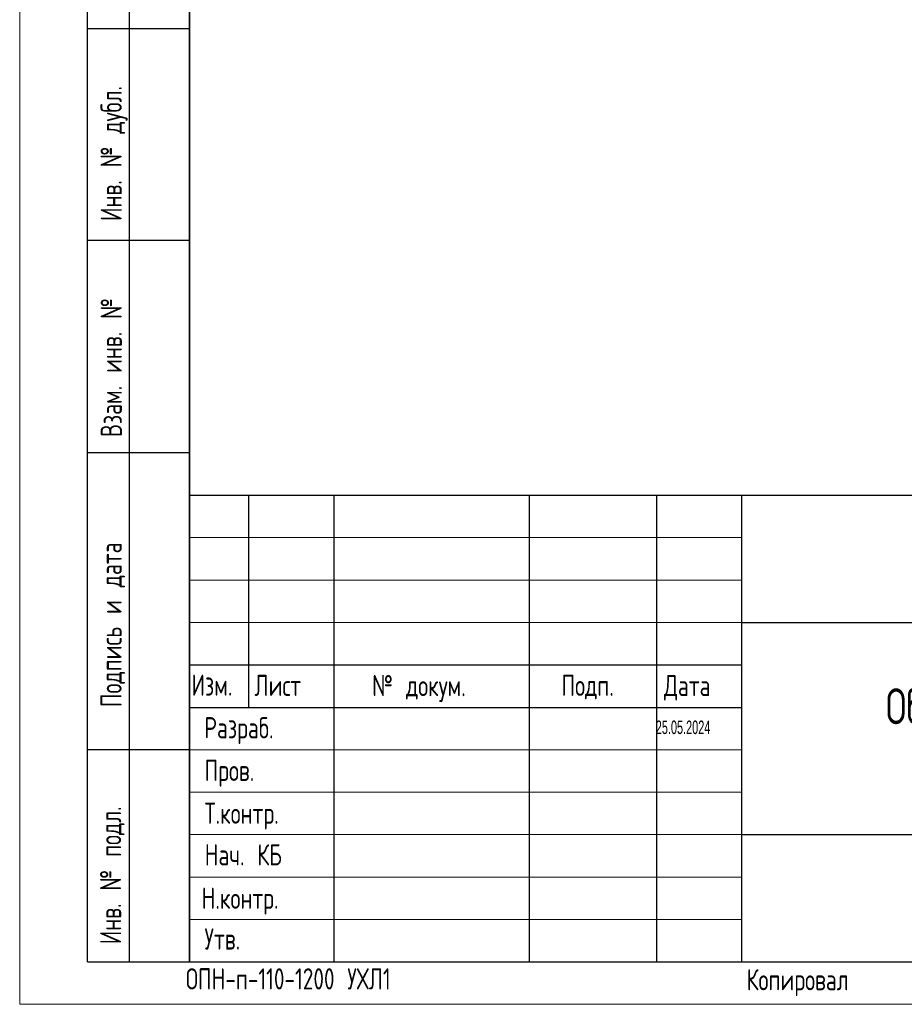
# Model space of a CAD drawing. Header units: millimetres. Extents: x 0 to 305, y 0 to 297.
# Tile 1 of 39: x 0 to 104, y 0 to 116. Entities that reach past the tile are written whole.
import ezdxf

# ---------------------------------------------------------------- set-up
doc = ezdxf.new("R2010")
doc.units = ezdxf.units.MM
doc.layers.add('ОСНОВНАЯ_НАДПИСЬ', color=7, linetype='Continuous')
doc.styles.add('SLDTEXTSTYLE0', font='TXT', dxfattribs={"width": 0.7, "bigfont": 'bigfont'})
doc.styles.add('SLDTEXTSTYLE2', font='TXT', dxfattribs={"width": 0.605})

# ---------------------------------------------------------------- blocks, each defined once
blk = doc.blocks.new('SW_NOTE_0_2')
at = {"layer": 'ОСНОВНАЯ_НАДПИСЬ', "color": 0, "char_height": 4.2333, "attachment_point": 2, "style": 'SLDTEXTSTYLE0'}
for s, insert in [('Обмежувач перенапруги', (32.94, 5.44)), ('ОПН-п-110 (1200 А)', (31.84, -0.2))]:
    blk.add_mtext(s, dxfattribs=dict(at, insert=insert))

msp = doc.modelspace()

# ---------------------------------------------------------------- linework, layer by layer
at = {"layer": 'ОСНОВНАЯ_НАДПИСЬ', "lineweight": 18}
for p, q in [((0, 297), (0, 0)), ((20, 55), (85, 55)), ((20, 50), (85, 50)), ((20, 45), (85, 45)), ((20, 30), (85, 30)), ((20, 25), (85, 25)), ((20, 20), (85, 20)), ((20, 15), (85, 15)), ((20, 10), (85, 10)), ((0, 0), (210, 0))]:
    msp.add_line(p, q, dxfattribs=at)
at = {"layer": 'ОСНОВНАЯ_НАДПИСЬ', "lineweight": 25}
for p, q in [((20, 292), (20, 5)), ((20, 5), (20, 150.0001)), ((37, 60), (37, 5)), ((60, 60), (60, 5)), ((75, 60), (75, 5)), ((85, 60), (85, 5)), ((85, 45), (205, 45)), ((20, 40), (85, 40)), ((20, 35), (85, 35)), ((85, 20), (205, 20)), ((8, 5), (20, 5)), ((20, 5), (205, 5)), ((20, 5), (205, 5))]:
    msp.add_line(p, q, dxfattribs=at)
at = {"layer": 'ОСНОВНАЯ_НАДПИСЬ', "linetype": 'Continuous', "lineweight": 25}
for p, q in [((8, 5), (8, 150.0001)), ((12.8784, 150.0001), (12.8784, 5.0001)), ((8, 115), (20, 115)), ((20, 90), (8, 90)), ((20, 65), (8, 65)), ((20, 60), (205, 60)), ((20, 60), (20, 5)), ((27, 35), (27, 60)), ((20, 30), (8, 30))]:
    msp.add_line(p, q, dxfattribs=at)

# ---------------------------------------------------------------- block references
at = {"layer": 'ОСНОВНАЯ_НАДПИСЬ'}
msp.add_blockref('SW_NOTE_0_2', (92.457, 31.7988), dxfattribs=at)

# ---------------------------------------------------------------- texts
at = {"layer": 'ОСНОВНАЯ_НАДПИСЬ', "char_height": 2.5, "attachment_point": 1, "rotation": 90, "style": 'SLDTEXTSTYLE0'}
for s, insert in [('Инв. № дубл.', (9.523, 92.3135)), ('Взам. инв. №', (9.5349, 66.8548)), ('Подпись и дата', (9.5139, 35.016)), ('Инв. № подл.', (9.4536, 7.0763))]:
    msp.add_mtext(s, dxfattribs=dict(at, insert=insert))
at = {"layer": 'ОСНОВНАЯ_НАДПИСЬ', "attachment_point": 1}
for s, insert, char_height, style in [('Изм.', (20.2295, 38.8735), 2.5, 'SLDTEXTSTYLE0'), ('Лист', (27.6509, 38.8341), 2.5, 'SLDTEXTSTYLE0'), ('№ докум.', (41.5112, 38.8134), 2.5, 'SLDTEXTSTYLE0'), ('Подп.', (63.8, 38.8415), 2.5, 'SLDTEXTSTYLE0'), ('Дата', (75.8758, 38.8206), 2.5, 'SLDTEXTSTYLE0'), ('Разраб.', (21.7356, 33.8405), 2.5, 'SLDTEXTSTYLE0'), ('25.05.2024', (74.914, 33.4405), 1.5875, 'SLDTEXTSTYLE2'), ('Пров.', (21.7643, 28.8176), 2.5, 'SLDTEXTSTYLE0'), ('Т.контр.', (21.7725, 23.7757), 2.5, 'SLDTEXTSTYLE0'), ('Нач. КБ', (21.788, 18.8711), 2.5, 'SLDTEXTSTYLE0'), ('Н.контр.', (21.4265, 13.7546), 2.5, 'SLDTEXTSTYLE0'), ('Утв.', (21.7695, 8.949), 2.5, 'SLDTEXTSTYLE0'), ('ОПН-п-110-1200 УХЛ1', (19.566, 4.246), 2.5, 'SLDTEXTSTYLE0'), ('Копировал', (85.6171, 4.1484), 2.5, 'SLDTEXTSTYLE0')]:
    msp.add_mtext(s, dxfattribs=dict(at, insert=insert, char_height=char_height, style=style))

doc.saveas('drawing.dxf')
